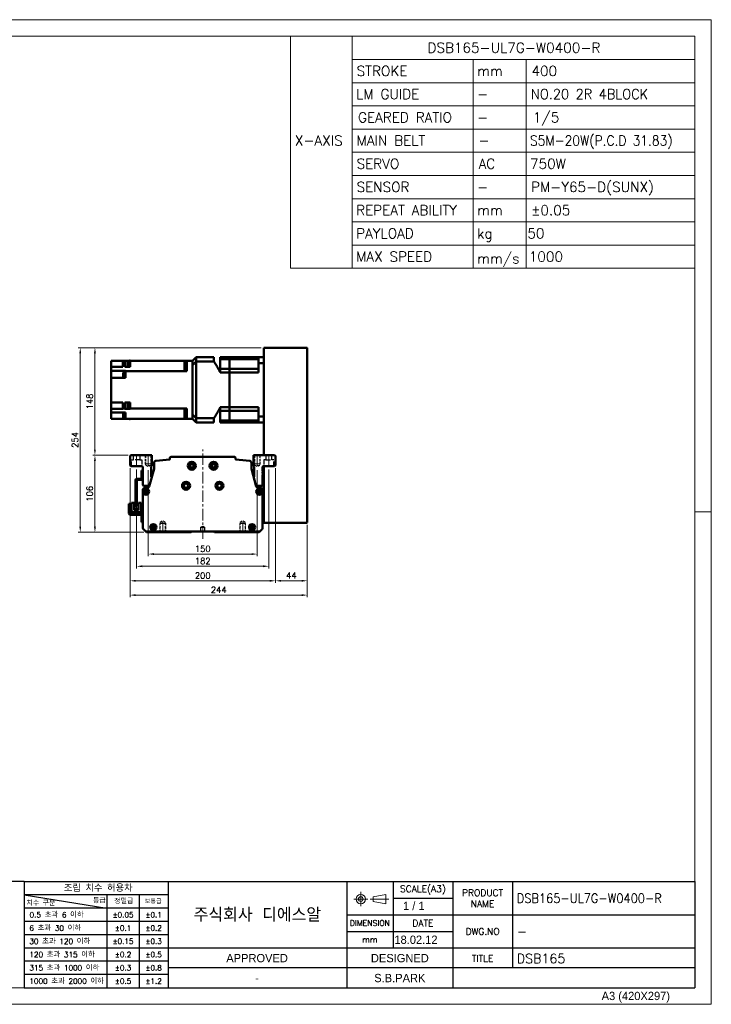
# Model space of a CAD drawing. Header units: millimetres. Extents: x 46891 to 50463, y 6223 to 9884.
# Tile 5 of 5: x 49511 to 50463, y 8529 to 9884. Entities that reach past the tile are written whole.
import ezdxf
from ezdxf.enums import TextEntityAlignment as Align

# ---------------------------------------------------------------- set-up
doc = ezdxf.new("R2010")
doc.units = ezdxf.units.MM
doc.header["$LTSCALE"] = 0.5
for name, pattern in [('CENTER', [50.8, 31.75, -6.35, 6.35, -6.35]), ('HIDDEN', [9.525, 6.35, -3.175]), ('HIDDENX2', [19.05, 12.7, -6.35])]:
    doc.linetypes.add(name, pattern=pattern)
doc.layers.get('0').update_dxf_attribs({"lineweight": 20})
for name, color, linetype, lineweight in [('1', 1, 'CENTER', 13), ('4', 4, 'Continuous', 13), ('외형선(ISO)', 7, 'Continuous', 50)]:
    doc.layers.add(name, color=color, linetype=linetype, lineweight=lineweight)
doc.layers.add('2', color=2, linetype='HIDDENX2')
doc.layers.add('3', color=3, linetype='Continuous')
doc.styles.add('ACISOGDT', font='amgdt.shx')
doc.styles.add('DSR TEXT', font='romans.shx', dxfattribs={"bigfont": 'whgtxt.shx'})
doc.styles.get("Standard").update_dxf_attribs({"font": 'romans.shx', "bigfont": 'whgtxt.shx'})
doc.dimstyles.new('DSR', dxfattribs={"dimscale": 2, "dimtxt": 3, "dimasz": 3, "dimexe": 0.5, "dimexo": 0.5, "dimgap": 0.5, "dimtad": 1, "dimdsep": 46, "dimtxsty": 'Standard', "dimcen": 2.5, "dimclrd": 4, "dimclre": 4, "dimclrt": 2, "dimadec": 0, "dimazin": 2, "dimtfac": 1, "dimtmove": 0, "dimatfit": 3, "dimfxl": 0, "dimlwd": -1, "dimlwe": -1, "dimarcsym": 0})

# ---------------------------------------------------------------- blocks, each defined once
blk = doc.blocks.new('A$C13F00394')
for p, q in [((109.11, 28.14), (105.34, 27.43)), ((105.34, 27.43), (105.34, 26.01)), ((109.11, 25.3), (109.11, 28.14)), ((-202.34, 25.67), (-191.42, 25.67)), ((-202.34, 25.3), (-191.42, 25.3)), ((105.34, 26.01), (109.11, 25.3))]:
    blk.add_line(p, q)
for radius in [1.42, 0.71]:
    blk.add_circle((101.56, 26.76), radius)
at = {"layer": '1'}
for p, q in [((103.69, 26.76), (99.44, 26.76)), ((101.56, 28.89), (101.56, 24.63)), ((104.41, 26.76), (110.04, 26.76))]:
    blk.add_line(p, q, dxfattribs=at)
at = {"layer": '3'}
for p, q in [((0, 32), (-207.68, 32)), ((0, 32), (202.32, 32)), ((0, 32), (0, 0)), ((43.43, 32), (43.43, 0)), ((97.32, 32), (97.32, 12)), ((111.32, 32), (111.32, 12)), ((129.32, 32), (129.32, 0)), ((147.32, 32), (147.32, 6)), ((202.32, 32), (202.32, 0)), ((0, 28), (25, 24)), ((43.43, 28), (0, 28)), ((25, 28), (25, 0)), ((34.7, 28), (34.7, 0)), ((111.32, 27), (129.32, 27)), ((43.43, 24), (0, 24)), ((97.32, 22), (202.32, 22)), ((43.43, 20), (0, 20)), ((43.43, 16), (0, 16)), ((97.32, 17), (129.32, 17)), ((0, 12), (129.32, 12)), ((97.32, 12), (97.32, 0)), ((129.32, 12), (202.32, 12)), ((43.43, 8), (0, 8)), ((97.32, 6), (43.43, 6)), ((129.32, 6), (97.32, 6)), ((202.32, 6), (129.32, 6)), ((43.43, 4), (0, 4)), ((0, 0), (202.32, 0))]:
    blk.add_line(p, q, dxfattribs=at)
at = {"color": 0, "style": 'DSR TEXT'}
for s, height, p in [('조립 치수 허용차', 2, (11.97, 29.02)), ('등급', 1.5, (20.77, 25.52)), ('정밀급', 1.5, (27.18, 25.37)), ('보통급', 1.3, (36.41, 25.38)), ('치수 구분', 1.5, (0.69, 24.78)), (' 0.5 초과 6 이하', 1.6, (0.56, 21.19)), (' 6 초과 30 이하', 1.6, (0.49, 17.19)), (' 30 초과 120 이하', 1.6, (0.49, 13.19)), (' 120 초과 315 이하', 1.6, (0.49, 9.19)), (' 315 초과 1000 이하', 1.6, (0.49, 5.19)), (' 1000 초과 2000 이하', 1.6, (0.49, 1.19))]:
    blk.add_text(s, height=height, dxfattribs=at).set_placement(p)
at = {"color": 7, "style": 'ACISOGDT'}
for s, p in [('APPROVED', (70.28, 8.93)), ('DESIGNED', (113.35, 8.93))]:
    blk.add_text(s, height=2.5, dxfattribs=at).set_placement(p, align=Align.MIDDLE_CENTER)
at = {"color": 7, "attachment_point": 5, "style": 'DSR TEXT'}
for s, insert, char_height in [('SCALE(A3)', (120.32, 29.5), 2), ('PRODUCT\\PNAME', (138.32, 27), 2), ('주식회사 디에스알', (70.37, 22), 4.2), ('DIMENSION', (104.32, 19.5), 1.7), ('DATE', (120.32, 19.5), 2), ('DWG.NO', (138.32, 17), 2), ('mm', (104.32, 14.5), 1.8), ('TITLE', (138.32, 8.83), 2)]:
    blk.add_mtext(s, dxfattribs=dict(at, insert=insert, char_height=char_height))
at = {"color": 0, "char_height": 1.6, "attachment_point": 5, "style": 'DSR TEXT'}
for s, insert in [('%%P0.05', (29.85, 22)), ('%%P0.1', (39.07, 22)), ('%%P0.1', (29.85, 18)), ('%%P0.2', (39.07, 18)), ('%%P0.15', (29.85, 14)), ('%%P0.3', (39.07, 14)), ('%%P0.2', (29.85, 10)), ('%%P0.5', (39.07, 10)), ('%%P0.3', (29.85, 6)), ('%%P0.8', (39.07, 6)), ('%%P0.5', (29.85, 2)), ('%%P1.2', (39.07, 2))]:
    blk.add_mtext(s, dxfattribs=dict(at, insert=insert))
at = {"layer": '4', "color": 0, "style": 'DSR TEXT'}
blk.add_text('NOTE', height=3, dxfattribs=at).set_placement((-202.39, 26.38))
blk = doc.blocks.new('A$C1C1952E1')
for p, q in [((293, 292), (293, 222)), ((311.67, 292), (311.67, 222)), ((311.67, 285), (415, 285)), ((348.18, 285), (348.18, 222)), ((364.13, 285), (364.13, 222)), ((311.67, 278), (415, 278)), ((311.67, 271), (415, 271)), ((311.67, 264), (415, 264)), ((311.67, 257), (415, 257)), ((311.67, 250), (415, 250)), ((311.67, 243), (415, 243)), ((311.67, 236), (415, 236)), ((311.67, 229), (415, 229)), ((293, 222), (415, 222))]:
    blk.add_line(p, q)
at = {"color": 1}
blk.add_lwpolyline([(0, 0), (420, 0), (420, 297), (0, 297)], close=True, dxfattribs=at)
at = {"color": 3}
blk.add_lwpolyline([(5, 5), (415, 5), (415, 292), (5, 292)], close=True, dxfattribs=at)
at = {"color": 7, "style": 'ACISOGDT'}
blk.add_text('A3 (420X297)', height=2.5, dxfattribs=at).set_placement((386.91, 1.28))
blk = doc.blocks.new('*D117')
at = {"color": 1, "linetype": 'ByBlock'}
for p, q in [((49688, 9264), (49688, 9145.7)), ((49838, 9264), (49838, 9145.7)), ((49695.8, 9148.7), (49830.2, 9148.7))]:
    blk.add_line(p, q, dxfattribs=at)
at = {"color": 1}
for points in [[(49695.8, 9150), (49695.8, 9147.4), (49688, 9148.7)], [(49830.2, 9150), (49830.2, 9147.4), (49838, 9148.7)]]:
    blk.add_solid(points, dxfattribs=at)
at = {"layer": 'Defpoints', "color": 0}
for p in [(49688, 9267.6), (49838, 9267.6), (49838, 9148.7)]:
    blk.add_point(p, dxfattribs=at)
at = {"color": 3, "insert": (49763, 9155.9), "char_height": 8.4, "attachment_point": 5, "style": 'DSR TEXT'}
blk.add_mtext('150', dxfattribs=at)
blk = doc.blocks.new('*D118')
at = {"color": 1, "linetype": 'ByBlock'}
for p, q in [((49672, 9265.1), (49672, 9128.9)), ((49854, 9265.1), (49854, 9128.9)), ((49679.8, 9131.9), (49846.2, 9131.9))]:
    blk.add_line(p, q, dxfattribs=at)
at = {"color": 1}
for points in [[(49679.8, 9133.2), (49679.8, 9130.6), (49672, 9131.9)], [(49846.2, 9133.2), (49846.2, 9130.6), (49854, 9131.9)]]:
    blk.add_solid(points, dxfattribs=at)
at = {"layer": 'Defpoints', "color": 0}
for p in [(49672, 9268.7), (49854, 9268.7), (49854, 9131.9)]:
    blk.add_point(p, dxfattribs=at)
at = {"color": 3, "insert": (49763, 9139.1), "char_height": 8.4, "attachment_point": 5, "style": 'DSR TEXT'}
blk.add_mtext('182', dxfattribs=at)
blk = doc.blocks.new('*D119')
at = {"color": 1, "linetype": 'ByBlock'}
for p, q in [((49663, 9267.1), (49663, 9108.9)), ((49863, 9267.1), (49863, 9108.9)), ((49670.8, 9111.9), (49855.2, 9111.9))]:
    blk.add_line(p, q, dxfattribs=at)
at = {"color": 1}
for points in [[(49670.8, 9113.2), (49670.8, 9110.6), (49663, 9111.9)], [(49855.2, 9113.2), (49855.2, 9110.6), (49863, 9111.9)]]:
    blk.add_solid(points, dxfattribs=at)
at = {"layer": 'Defpoints', "color": 0}
for p in [(49663, 9270.7), (49863, 9270.7), (49863, 9111.9)]:
    blk.add_point(p, dxfattribs=at)
at = {"color": 3, "insert": (49763, 9119.1), "char_height": 8.4, "attachment_point": 5, "style": 'DSR TEXT'}
blk.add_mtext('200', dxfattribs=at)
blk = doc.blocks.new('*D120')
at = {"color": 1, "linetype": 'ByBlock'}
for p, q in [((49863, 9267.1), (49863, 9108.9)), ((49907, 9189.1), (49907, 9108.9)), ((49870.8, 9111.9), (49899.2, 9111.9))]:
    blk.add_line(p, q, dxfattribs=at)
at = {"color": 1}
for points in [[(49870.8, 9113.2), (49870.8, 9110.6), (49863, 9111.9)], [(49899.2, 9113.2), (49899.2, 9110.6), (49907, 9111.9)]]:
    blk.add_solid(points, dxfattribs=at)
at = {"layer": 'Defpoints', "color": 0}
for p in [(49863, 9270.7), (49907, 9192.7), (49907, 9111.9)]:
    blk.add_point(p, dxfattribs=at)
at = {"color": 3, "insert": (49885, 9119.1), "char_height": 8.4, "attachment_point": 5, "style": 'DSR TEXT'}
blk.add_mtext('44', dxfattribs=at)
blk = doc.blocks.new('*D121')
at = {"color": 1, "linetype": 'ByBlock'}
for p, q in [((49663, 9267.1), (49663, 9089.2)), ((49907, 9189.1), (49907, 9089.2)), ((49670.8, 9092.2), (49899.2, 9092.2))]:
    blk.add_line(p, q, dxfattribs=at)
at = {"color": 1}
for points in [[(49670.8, 9093.5), (49670.8, 9090.9), (49663, 9092.2)], [(49899.2, 9093.5), (49899.2, 9090.9), (49907, 9092.2)]]:
    blk.add_solid(points, dxfattribs=at)
at = {"layer": 'Defpoints', "color": 0}
for p in [(49663, 9270.7), (49907, 9192.7), (49907, 9092.2)]:
    blk.add_point(p, dxfattribs=at)
at = {"color": 3, "insert": (49785, 9099.4), "char_height": 8.4, "attachment_point": 5, "style": 'DSR TEXT'}
blk.add_mtext('244', dxfattribs=at)
blk = doc.blocks.new('*D122')
at = {"color": 1, "linetype": 'ByBlock'}
for p, q in [((49660.4, 9284.7), (49611.6, 9284.7)), ((49614.6, 9276.9), (49614.6, 9186.5)), ((49681.9, 9178.7), (49611.6, 9178.7))]:
    blk.add_line(p, q, dxfattribs=at)
at = {"color": 1}
for points in [[(49613.3, 9276.9), (49615.9, 9276.9), (49614.6, 9284.7)], [(49613.3, 9186.5), (49615.9, 9186.5), (49614.6, 9178.7)]]:
    blk.add_solid(points, dxfattribs=at)
at = {"layer": 'Defpoints', "color": 0}
for p in [(49664, 9284.7), (49614.6, 9178.7), (49685.5, 9178.7)]:
    blk.add_point(p, dxfattribs=at)
at = {"color": 3, "insert": (49607.4, 9231.7), "char_height": 8.4, "attachment_point": 5, "rotation": 90, "style": 'DSR TEXT'}
blk.add_mtext('106', dxfattribs=at)
blk = doc.blocks.new('*D123')
at = {"color": 1, "linetype": 'ByBlock'}
for p, q in [((49843.4, 9432.7), (49611.6, 9432.7)), ((49614.6, 9292.5), (49614.6, 9424.9)), ((49660.4, 9284.7), (49611.6, 9284.7))]:
    blk.add_line(p, q, dxfattribs=at)
at = {"color": 1}
for points in [[(49613.3, 9424.9), (49615.9, 9424.9), (49614.6, 9432.7)], [(49613.3, 9292.5), (49615.9, 9292.5), (49614.6, 9284.7)]]:
    blk.add_solid(points, dxfattribs=at)
at = {"layer": 'Defpoints', "color": 0}
for p in [(49614.6, 9432.7), (49847, 9432.7), (49664, 9284.7)]:
    blk.add_point(p, dxfattribs=at)
at = {"color": 3, "insert": (49607.4, 9358.7), "char_height": 8.4, "attachment_point": 5, "rotation": 90, "style": 'DSR TEXT'}
blk.add_mtext('148', dxfattribs=at)
blk = doc.blocks.new('*D124')
at = {"color": 1, "linetype": 'ByBlock'}
for p, q in [((49843.4, 9432.7), (49591.4, 9432.7)), ((49594.4, 9424.9), (49594.4, 9186.5)), ((49681.9, 9178.7), (49591.4, 9178.7))]:
    blk.add_line(p, q, dxfattribs=at)
at = {"color": 1}
for points in [[(49593.1, 9424.9), (49595.7, 9424.9), (49594.4, 9432.7)], [(49593.1, 9186.5), (49595.7, 9186.5), (49594.4, 9178.7)]]:
    blk.add_solid(points, dxfattribs=at)
at = {"layer": 'Defpoints', "color": 0}
for p in [(49847, 9432.7), (49594.4, 9178.7), (49685.5, 9178.7)]:
    blk.add_point(p, dxfattribs=at)
at = {"color": 3, "insert": (49587.2, 9305.7), "char_height": 8.4, "attachment_point": 5, "rotation": 90, "style": 'DSR TEXT'}
blk.add_mtext('254', dxfattribs=at)

msp = doc.modelspace()

# ---------------------------------------------------------------- linework, layer by layer
at = {"color": 2, "linetype": 'HIDDEN'}
for p, q in [((49683.98615, 9284.70802), (49683.98615, 9272.70802)), ((49684.58615, 9284.10802), (49683.98615, 9284.70802)), ((49691.38615, 9284.10802), (49684.58615, 9284.10802)), ((49684.58615, 9284.10802), (49684.58615, 9270.70802)), ((49691.38615, 9284.10802), (49691.98615, 9284.70802)), ((49691.38615, 9284.10802), (49691.38615, 9270.70802)), ((49691.98615, 9284.70802), (49691.98615, 9272.70802)), ((49833.98615, 9284.70802), (49833.98615, 9272.70802)), ((49834.58615, 9284.10802), (49833.98615, 9284.70802)), ((49841.38615, 9284.10802), (49834.58615, 9284.10802)), ((49834.58615, 9284.10802), (49834.58615, 9270.70802)), ((49841.38615, 9284.10802), (49841.98615, 9284.70802)), ((49841.38615, 9284.10802), (49841.38615, 9270.70802)), ((49841.98615, 9284.70802), (49841.98615, 9272.70802)), ((49691.98615, 9272.70802), (49683.98615, 9272.70802)), ((49683.98615, 9272.70802), (49684.58615, 9271.66879)), ((49691.38615, 9270.70802), (49684.58615, 9270.70802)), ((49684.58615, 9270.70802), (49687.98615, 9268.74503)), ((49691.38615, 9270.70802), (49687.98615, 9268.74503)), ((49691.98615, 9272.70802), (49691.38615, 9271.66879)), ((49841.98615, 9272.70802), (49833.98615, 9272.70802)), ((49833.98615, 9272.70802), (49834.58615, 9271.66879)), ((49841.38615, 9270.70802), (49834.58615, 9270.70802)), ((49834.58615, 9270.70802), (49837.98615, 9268.74503)), ((49841.38615, 9270.70802), (49837.98615, 9268.74503)), ((49841.98615, 9272.70802), (49841.38615, 9271.66879)), ((49703.98615, 9190.70802), (49704.58615, 9191.74725)), ((49703.98615, 9190.70802), (49711.98615, 9190.70802)), ((49703.98615, 9178.70802), (49703.98615, 9190.70802)), ((49704.58615, 9192.70802), (49707.98615, 9194.67101)), ((49704.58615, 9192.70802), (49711.38615, 9192.70802)), ((49704.58615, 9179.30802), (49704.58615, 9192.70802)), ((49711.38615, 9192.70802), (49707.98615, 9194.67101)), ((49711.38615, 9179.30802), (49711.38615, 9192.70802)), ((49711.98615, 9190.70802), (49711.38615, 9191.74725)), ((49711.98615, 9178.70802), (49711.98615, 9190.70802)), ((49813.98615, 9190.70802), (49814.58615, 9191.74725)), ((49821.98615, 9190.70802), (49813.98615, 9190.70802)), ((49813.98615, 9178.70802), (49813.98615, 9190.70802)), ((49814.58615, 9192.70802), (49817.98615, 9194.67101)), ((49821.38615, 9192.70802), (49814.58615, 9192.70802)), ((49814.58615, 9179.30802), (49814.58615, 9192.70802)), ((49821.38615, 9192.70802), (49817.98615, 9194.67101)), ((49821.38615, 9179.30802), (49821.38615, 9192.70802)), ((49821.98615, 9190.70802), (49821.38615, 9191.74725)), ((49821.98615, 9178.70802), (49821.98615, 9190.70802)), ((49704.58615, 9179.30802), (49703.98615, 9178.70802)), ((49704.58615, 9179.30802), (49711.38615, 9179.30802)), ((49711.38615, 9179.30802), (49711.98615, 9178.70802)), ((49814.58615, 9179.30802), (49813.98615, 9178.70802)), ((49821.38615, 9179.30802), (49814.58615, 9179.30802)), ((49821.38615, 9179.30802), (49821.98615, 9178.70802))]:
    msp.add_line(p, q, dxfattribs=at)
at = {"color": 1, "linetype": 'CENTER'}
for p, q in [((49687.98615, 9286.14356), (49687.98615, 9267.57886)), ((49837.98615, 9286.14356), (49837.98615, 9267.57886)), ((49707.98615, 9177.27248), (49707.98615, 9195.83718)), ((49817.98615, 9177.27248), (49817.98615, 9195.83718))]:
    msp.add_line(p, q, dxfattribs=at)
at = {"color": 1}
msp.add_line((50463.13132, 9206.60102), (50440.31632, 9206.60102), dxfattribs=at)
at = {"layer": '1'}
for p, q in [((49671.98615, 9268.70802), (49671.98615, 9285.70802)), ((49762.98615, 9169.70802), (49762.98615, 9292.70802)), ((49853.98615, 9268.70802), (49853.98615, 9285.70802))]:
    msp.add_line(p, q, dxfattribs=at)
at = {"layer": '2'}
for p, q in [((49667.73615, 9278.20802), (49667.73615, 9284.70802)), ((49676.23615, 9284.70802), (49676.23615, 9278.20802)), ((49849.73615, 9284.70802), (49849.73615, 9278.20802)), ((49858.23615, 9278.20802), (49858.23615, 9284.70802)), ((49664.98615, 9278.20802), (49667.73615, 9278.20802)), ((49664.98615, 9269.70802), (49664.98615, 9278.20802)), ((49676.23615, 9278.20802), (49667.73615, 9278.20802)), ((49676.23615, 9278.20802), (49678.98615, 9278.20802)), ((49678.98615, 9278.20802), (49678.98615, 9269.70802)), ((49849.73615, 9278.20802), (49846.98615, 9278.20802)), ((49846.98615, 9278.20802), (49846.98615, 9269.70802)), ((49849.73615, 9278.20802), (49858.23615, 9278.20802)), ((49860.98615, 9278.20802), (49858.23615, 9278.20802)), ((49860.98615, 9269.70802), (49860.98615, 9278.20802)), ((49760.48615, 9185.70802), (49762.98615, 9187.21017)), ((49760.48615, 9179.70802), (49760.48615, 9185.70802)), ((49760.48615, 9185.70802), (49765.48615, 9185.70802)), ((49762.98615, 9187.21017), (49765.48615, 9185.70802)), ((49765.48615, 9185.70802), (49765.48615, 9179.70802))]:
    msp.add_line(p, q, dxfattribs=at)
at = {"layer": '3'}
for p in [(50440.31632, 8697.82652), (49517.14175, 8551.81052)]:
    msp.add_line(p, (50440.31632, 8551.81052), dxfattribs=at)
at = {"layer": '외형선(ISO)'}
for p, q in [((49905.98615, 9432.70802), (49846.98615, 9432.70802)), ((49846.98615, 9431.70802), (49846.98615, 9432.70802)), ((49748.98615, 9414.70802), (49753.98615, 9419.70802)), ((49753.98615, 9413.71062), (49753.98615, 9419.70802)), ((49778.43615, 9419.70802), (49753.98615, 9419.70802)), ((49778.43615, 9419.70802), (49778.43615, 9413.71062)), ((49786.98615, 9419.70802), (49786.98615, 9416.76024)), ((49799.98615, 9419.70802), (49786.98615, 9419.70802)), ((49799.98615, 9419.70802), (49839.98615, 9419.70802)), ((49799.98615, 9416.76024), (49799.98615, 9419.70802)), ((49799.98615, 9419.70802), (49799.98615, 9416.76024)), ((49839.98615, 9419.70802), (49839.98615, 9411.30037)), ((49846.98615, 9419.70802), (49839.98615, 9419.70802)), ((49846.98615, 9284.70802), (49846.98615, 9431.70802)), ((49906.98615, 9192.70802), (49906.98615, 9431.70802)), ((49636.98615, 9414.70802), (49652.98615, 9414.70802)), ((49636.98615, 9410.30802), (49636.98615, 9414.70802)), ((49636.98615, 9410.30802), (49636.98615, 9406.30802)), ((49652.98615, 9406.30802), (49636.98615, 9406.30802)), ((49636.98615, 9406.15187), (49636.98615, 9406.30802)), ((49636.98615, 9406.15187), (49636.98615, 9401.07513)), ((49655.98615, 9414.70802), (49652.98615, 9414.70802)), ((49652.98615, 9406.30802), (49652.98615, 9414.70802)), ((49660.98615, 9414.70802), (49655.98615, 9414.70802)), ((49655.98615, 9414.70802), (49655.98615, 9406.30802)), ((49660.98615, 9406.30802), (49655.98615, 9406.30802)), ((49659.38615, 9407.62792), (49659.38615, 9414.62792)), ((49661.98615, 9414.62792), (49659.38615, 9414.62792)), ((49661.98615, 9407.62792), (49659.38615, 9407.62792)), ((49660.98615, 9414.70802), (49661.98615, 9414.70802)), ((49660.98615, 9414.70802), (49660.98615, 9414.62792)), ((49660.98615, 9406.30802), (49660.98615, 9407.62792)), ((49660.98615, 9406.30802), (49660.98615, 9406.26896)), ((49660.98615, 9406.26896), (49662.98615, 9406.26896)), ((49661.98615, 9407.32792), (49661.98615, 9414.92792)), ((49662.98615, 9414.92792), (49661.98615, 9414.92792)), ((49662.98615, 9407.32792), (49661.98615, 9407.32792)), ((49662.98615, 9414.92792), (49662.98615, 9414.70802)), ((49662.98615, 9414.70802), (49737.98615, 9414.70802)), ((49662.98615, 9406.26896), (49662.98615, 9414.70802)), ((49737.98615, 9414.70802), (49737.98615, 9406.15187)), ((49740.98615, 9414.70802), (49737.98615, 9414.70802)), ((49740.98615, 9409.5723), (49737.98615, 9409.5723)), ((49737.98615, 9401.04069), (49737.98615, 9406.15187)), ((49740.98615, 9414.70802), (49748.98615, 9414.70802)), ((49740.98615, 9407.70802), (49740.98615, 9414.70802)), ((49740.98615, 9400.36559), (49740.98615, 9407.70802)), ((49748.98615, 9414.70802), (49748.98615, 9414.61993)), ((49748.98615, 9414.61993), (49748.98615, 9408.81505)), ((49748.98615, 9408.81505), (49748.98615, 9408.7117)), ((49748.98615, 9408.7117), (49748.98615, 9340.70434)), ((49748.98615, 9407.70802), (49748.98615, 9341.70802)), ((49778.43615, 9413.71062), (49753.98615, 9413.71062)), ((49753.98615, 9335.70542), (49753.98615, 9413.71062)), ((49786.98615, 9403.56302), (49786.98615, 9416.76024)), ((49799.98615, 9416.76024), (49786.98615, 9416.76024)), ((49839.98615, 9416.76024), (49799.98615, 9416.76024)), ((49799.98615, 9410.06302), (49799.98615, 9416.76024)), ((49799.98615, 9410.06302), (49799.98615, 9416.76024)), ((49799.98615, 9403.56302), (49799.98615, 9410.06302)), ((49799.98615, 9403.56302), (49799.98615, 9410.06302)), ((49839.98615, 9398.70802), (49839.98615, 9411.30037)), ((49846.98615, 9411.30037), (49839.98615, 9411.30037)), ((49656.48615, 9401.07513), (49636.98615, 9401.07513)), ((49636.98615, 9395.90802), (49636.98615, 9401.07513)), ((49636.98615, 9395.90802), (49636.98615, 9391.40802)), ((49653.28615, 9393.15659), (49653.28615, 9398.65659)), ((49653.28615, 9398.65659), (49655.28615, 9398.65659)), ((49653.28615, 9393.15659), (49655.28615, 9393.15659)), ((49655.28615, 9392.95659), (49655.28615, 9398.85659)), ((49655.28615, 9398.85659), (49655.98615, 9398.85659)), ((49655.28615, 9392.95659), (49655.98615, 9392.95659)), ((49655.98615, 9392.90659), (49655.98615, 9398.90659)), ((49655.98615, 9398.90659), (49656.48615, 9398.90659)), ((49655.98615, 9392.90659), (49656.48615, 9392.90659)), ((49656.48615, 9401.07513), (49656.48615, 9401.04069)), ((49656.48615, 9400.37421), (49656.48615, 9401.04069)), ((49737.98615, 9400.37421), (49656.48615, 9400.37421)), ((49656.48615, 9400.37421), (49656.48615, 9391.40802)), ((49737.98615, 9401.04069), (49737.98615, 9400.37421)), ((49740.98615, 9400.7849), (49737.98615, 9400.7849)), ((49737.98615, 9400.37421), (49737.98615, 9400.36559)), ((49740.98615, 9400.36559), (49737.98615, 9400.36559)), ((49786.98615, 9403.56302), (49786.98615, 9398.70802)), ((49799.98615, 9403.56302), (49786.98615, 9403.56302)), ((49799.98615, 9398.70802), (49786.98615, 9398.70802)), ((49799.98615, 9398.70802), (49799.98615, 9403.56302)), ((49839.98615, 9403.56302), (49799.98615, 9403.56302)), ((49799.98615, 9403.56302), (49799.98615, 9398.70802)), ((49799.98615, 9350.70802), (49799.98615, 9398.70802)), ((49799.98615, 9398.70802), (49839.98615, 9398.70802)), ((49799.98615, 9350.70802), (49799.98615, 9398.70802)), ((49656.48615, 9391.40802), (49636.98615, 9391.40802)), ((49636.98615, 9357.50802), (49636.98615, 9391.40802)), ((49636.98615, 9357.50802), (49652.98615, 9357.50802)), ((49636.98615, 9357.50802), (49636.98615, 9353.50802)), ((49636.98615, 9348.38608), (49636.98615, 9353.50802)), ((49652.98615, 9357.50802), (49652.98615, 9349.04183)), ((49655.98615, 9357.50802), (49655.98615, 9349.04183)), ((49660.98615, 9357.50802), (49655.98615, 9357.50802)), ((49659.38615, 9349.4974), (49659.38615, 9356.4974)), ((49661.98615, 9356.4974), (49659.38615, 9356.4974)), ((49660.98615, 9357.50945), (49660.98615, 9357.50802)), ((49660.98615, 9357.50945), (49662.98615, 9357.50945)), ((49660.98615, 9356.4974), (49660.98615, 9357.50802)), ((49661.98615, 9349.1974), (49661.98615, 9356.7974)), ((49662.98615, 9356.7974), (49661.98615, 9356.7974)), ((49662.98615, 9354.27133), (49662.98615, 9357.50945)), ((49662.98615, 9354.27133), (49662.98615, 9351.72348)), ((49662.98615, 9349.04183), (49662.98615, 9351.72348)), ((49652.98615, 9348.38608), (49636.98615, 9348.38608)), ((49636.98615, 9348.37535), (49636.98615, 9348.38608)), ((49636.98615, 9348.37535), (49636.98615, 9343.60802)), ((49656.48615, 9343.60802), (49636.98615, 9343.60802)), ((49636.98615, 9343.60802), (49636.98615, 9339.10802)), ((49636.98615, 9334.70802), (49636.98615, 9339.10802)), ((49655.98615, 9349.04183), (49652.98615, 9349.04183)), ((49652.98615, 9348.38608), (49652.98615, 9349.04183)), ((49653.28615, 9336.39708), (49653.28615, 9341.89708)), ((49653.28615, 9341.89708), (49655.28615, 9341.89708)), ((49655.28615, 9336.19708), (49655.28615, 9342.09708)), ((49655.28615, 9342.09708), (49655.98615, 9342.09708)), ((49655.98615, 9349.04183), (49655.98615, 9348.38608)), ((49660.98615, 9348.38608), (49655.98615, 9348.38608)), ((49655.98615, 9336.14708), (49655.98615, 9342.14708)), ((49655.98615, 9342.14708), (49656.48615, 9342.14708)), ((49656.48615, 9343.60802), (49656.48615, 9343.26417)), ((49656.48615, 9334.70802), (49656.48615, 9343.26417)), ((49661.98615, 9349.4974), (49659.38615, 9349.4974)), ((49660.98615, 9349.4974), (49660.98615, 9348.38608)), ((49660.98615, 9348.38608), (49660.98615, 9348.38339)), ((49662.98615, 9348.38339), (49660.98615, 9348.38339)), ((49662.98615, 9349.1974), (49661.98615, 9349.1974)), ((49737.98615, 9349.04183), (49662.98615, 9349.04183)), ((49662.98615, 9348.38339), (49662.98615, 9349.04183)), ((49737.98615, 9349.05045), (49737.98615, 9349.04183)), ((49737.98615, 9349.05045), (49740.98615, 9349.05045)), ((49737.98615, 9349.04183), (49737.98615, 9348.37535)), ((49737.98615, 9348.63114), (49740.98615, 9348.63114)), ((49737.98615, 9343.26417), (49737.98615, 9348.37535)), ((49737.98615, 9343.26417), (49737.98615, 9334.70802)), ((49737.98615, 9339.84374), (49740.98615, 9339.84374)), ((49740.98615, 9341.70802), (49740.98615, 9349.05045)), ((49740.98615, 9334.70802), (49740.98615, 9341.70802)), ((49748.98615, 9340.60099), (49748.98615, 9340.70434)), ((49748.98615, 9340.60099), (49748.98615, 9334.79611)), ((49786.98615, 9350.70802), (49786.98615, 9345.85302)), ((49799.98615, 9350.70802), (49786.98615, 9350.70802)), ((49786.98615, 9345.85302), (49786.98615, 9332.6558)), ((49799.98615, 9345.85302), (49786.98615, 9345.85302)), ((49799.98615, 9345.85302), (49799.98615, 9350.70802)), ((49799.98615, 9350.70802), (49839.98615, 9350.70802)), ((49799.98615, 9350.70802), (49799.98615, 9345.85302)), ((49799.98615, 9339.35302), (49799.98615, 9345.85302)), ((49839.98615, 9345.85302), (49799.98615, 9345.85302)), ((49799.98615, 9339.35302), (49799.98615, 9345.85302)), ((49799.98615, 9332.6558), (49799.98615, 9339.35302)), ((49799.98615, 9332.6558), (49799.98615, 9339.35302)), ((49839.98615, 9338.11567), (49839.98615, 9350.70802)), ((49839.98615, 9338.11567), (49839.98615, 9329.70802)), ((49846.98615, 9338.11567), (49839.98615, 9338.11567)), ((49656.48615, 9334.70802), (49636.98615, 9334.70802)), ((49653.28615, 9336.39708), (49655.28615, 9336.39708)), ((49655.28615, 9336.19708), (49655.98615, 9336.19708)), ((49655.98615, 9336.14708), (49656.48615, 9336.14708)), ((49737.98615, 9334.70802), (49656.48615, 9334.70802)), ((49661.98615, 9334.48812), (49661.98615, 9334.70802)), ((49662.98615, 9334.48812), (49661.98615, 9334.48812)), ((49662.98615, 9334.70802), (49662.98615, 9334.48812)), ((49737.98615, 9334.70802), (49740.98615, 9334.70802)), ((49740.98615, 9334.70802), (49748.98615, 9334.70802)), ((49748.98615, 9334.70802), (49748.98615, 9334.79611)), ((49753.98615, 9329.70802), (49748.98615, 9334.70802)), ((49753.98615, 9329.70802), (49753.98615, 9335.70542)), ((49778.43615, 9335.70542), (49753.98615, 9335.70542)), ((49778.43615, 9329.70802), (49753.98615, 9329.70802)), ((49778.43615, 9335.70542), (49778.43615, 9329.70802)), ((49786.98615, 9332.6558), (49786.98615, 9329.70802)), ((49799.98615, 9332.6558), (49786.98615, 9332.6558)), ((49799.98615, 9329.70802), (49786.98615, 9329.70802)), ((49799.98615, 9329.70802), (49799.98615, 9332.6558)), ((49839.98615, 9332.6558), (49799.98615, 9332.6558)), ((49799.98615, 9332.6558), (49799.98615, 9329.70802)), ((49799.98615, 9329.70802), (49839.98615, 9329.70802)), ((49846.98615, 9329.70802), (49839.98615, 9329.70802)), ((49663.98615, 9284.70802), (49662.98615, 9283.70802)), ((49662.98615, 9283.70802), (49662.98615, 9270.70802)), ((49692.98615, 9284.70802), (49663.98615, 9284.70802)), ((49692.98615, 9270.03256), (49692.98615, 9284.70802)), ((49832.98615, 9284.70802), (49832.98615, 9270.03256)), ((49861.98615, 9284.70802), (49832.98615, 9284.70802)), ((49862.98615, 9283.70802), (49861.98615, 9284.70802)), ((49862.98615, 9270.70802), (49862.98615, 9283.70802)), ((49662.98615, 9270.70802), (49663.98615, 9269.70802)), ((49663.98615, 9269.70802), (49679.48615, 9269.70802)), ((49695.98615, 9274.17114), (49695.98615, 9266.3937)), ((49717.75874, 9280.70802), (49717.75874, 9279.1953)), ((49806.21356, 9282.70802), (49719.75874, 9282.70802)), ((49808.21356, 9279.1953), (49808.21356, 9280.70802)), ((49829.98615, 9266.3937), (49829.98615, 9274.17114)), ((49846.48615, 9269.70802), (49861.98615, 9269.70802)), ((49846.98615, 9192.70802), (49846.98615, 9269.70802)), ((49861.98615, 9269.70802), (49862.98615, 9270.70802)), ((49678.88615, 9263.70802), (49678.88615, 9252.30802)), ((49680.48615, 9263.70802), (49678.88615, 9263.70802)), ((49680.48615, 9268.70802), (49680.48615, 9262.20802)), ((49680.48615, 9262.20802), (49680.98615, 9261.70802)), ((49680.48615, 9261.20802), (49680.48615, 9262.20802)), ((49680.98615, 9261.70802), (49680.48615, 9261.20802)), ((49680.48615, 9261.20802), (49680.48615, 9260.20802)), ((49680.48615, 9260.20802), (49680.98615, 9259.70802)), ((49680.48615, 9259.20802), (49680.48615, 9260.20802)), ((49680.98615, 9259.70802), (49680.48615, 9259.20802)), ((49680.48615, 9259.20802), (49680.48615, 9258.20802)), ((49680.48615, 9258.20802), (49680.98615, 9257.70802)), ((49680.48615, 9257.20802), (49680.48615, 9258.20802)), ((49680.98615, 9257.70802), (49680.48615, 9257.20802)), ((49680.48615, 9257.20802), (49680.48615, 9243.70802)), ((49695.91949, 9266.03472), (49689.22579, 9241.63108)), ((49691.98615, 9255.70802), (49691.98615, 9267.03256)), ((49836.74651, 9241.63108), (49830.0528, 9266.03472)), ((49833.98615, 9262.70802), (49830.96529, 9262.70802)), ((49833.98615, 9267.03256), (49833.98615, 9255.70802)), ((49844.98615, 9261.70802), (49845.48615, 9262.20802)), ((49845.48615, 9261.20802), (49844.98615, 9261.70802)), ((49844.98615, 9259.70802), (49845.48615, 9260.20802)), ((49845.48615, 9259.20802), (49844.98615, 9259.70802)), ((49844.98615, 9257.70802), (49845.48615, 9258.20802)), ((49845.48615, 9257.20802), (49844.98615, 9257.70802)), ((49845.48615, 9262.20802), (49845.48615, 9268.70802)), ((49845.48615, 9260.20802), (49845.48615, 9261.20802)), ((49845.48615, 9258.20802), (49845.48615, 9259.20802)), ((49845.48615, 9243.70802), (49845.48615, 9257.20802)), ((49670.48615, 9214.70802), (49670.48615, 9250.20802)), ((49672.08615, 9250.20802), (49672.08615, 9214.70802)), ((49672.58615, 9252.30802), (49678.38615, 9252.30802)), ((49678.38615, 9250.70802), (49672.58615, 9250.70802)), ((49678.88615, 9252.30802), (49680.42576, 9252.30802)), ((49681.48615, 9242.70802), (49687.98615, 9242.70802)), ((49837.98615, 9242.70802), (49844.48615, 9242.70802)), ((49680.48615, 9236.70802), (49680.48615, 9184.95066)), ((49686.42575, 9239.70802), (49683.48615, 9239.70802)), ((49842.48615, 9239.70802), (49839.54655, 9239.70802)), ((49845.48615, 9184.95066), (49845.48615, 9236.70802)), ((49661.48619, 9214.70822), (49661.4862, 9217.70822)), ((49663.0862, 9217.70821), (49661.4862, 9217.70822)), ((49663.0862, 9217.70821), (49663.08619, 9214.70821)), ((49664.78618, 9219.20821), (49664.78616, 9206.80821)), ((49668.48618, 9219.2082), (49664.78618, 9219.20821)), ((49668.48616, 9209.8082), (49668.48618, 9219.2082)), ((49674.48618, 9219.20819), (49674.48616, 9209.80819)), ((49678.18618, 9219.20818), (49674.48618, 9219.20819)), ((49678.18616, 9206.80818), (49678.18618, 9219.20818)), ((49661.48619, 9214.70822), (49661.48617, 9204.70822)), ((49663.08617, 9204.80821), (49663.08619, 9214.70821)), ((49663.48617, 9202.70821), (49678.38617, 9202.70818)), ((49678.48617, 9204.30818), (49663.58617, 9204.30821)), ((49664.78615, 9204.30821), (49664.78616, 9206.80821)), ((49666.78616, 9206.80821), (49664.78616, 9206.80821)), ((49676.18616, 9206.80819), (49666.78616, 9206.80821)), ((49668.48616, 9210.8082), (49674.48616, 9210.80819)), ((49674.48616, 9210.50819), (49668.48616, 9210.5082)), ((49668.48616, 9209.8082), (49674.48616, 9209.80819)), ((49672.08615, 9214.70802), (49670.48615, 9214.70802)), ((49678.18616, 9206.80818), (49676.18616, 9206.80819)), ((49678.18616, 9206.80818), (49678.18615, 9204.30818)), ((49678.88617, 9202.20818), (49678.88615, 9195.70818)), ((49846.98615, 9206.70802), (49845.48615, 9206.70802)), ((49678.88615, 9192.70818), (49678.88615, 9195.70818)), ((49678.88615, 9192.70818), (49680.48615, 9192.70818)), ((49846.98615, 9191.70802), (49846.98615, 9192.70802)), ((49846.98615, 9191.70802), (49905.98615, 9191.70802)), ((49681.36483, 9182.82934), (49684.48615, 9179.70802)), ((49684.48615, 9179.70802), (49685.48615, 9178.70802)), ((49684.48615, 9179.70802), (49841.48615, 9179.70802)), ((49685.48615, 9178.70802), (49746.98615, 9178.70802)), ((49746.98615, 9178.70802), (49747.8397, 9179.56157)), ((49778.13259, 9179.56157), (49778.98615, 9178.70802)), ((49778.98615, 9178.70802), (49840.48615, 9178.70802)), ((49840.48615, 9178.70802), (49841.48615, 9179.70802)), ((49841.48615, 9179.70802), (49844.60747, 9182.82934))]:
    msp.add_line(p, q, dxfattribs=at)
for centre, radius in [((49747.98615, 9270.20802), 5.5), ((49747.98615, 9270.20802), 3.3), ((49747.98615, 9270.20802), 2.4585), ((49777.98615, 9270.20802), 5.5), ((49777.98615, 9270.20802), 3.3), ((49777.98615, 9270.20802), 2.4585), ((49739.98615, 9242.70802), 5.5), ((49739.98615, 9242.70802), 3.3), ((49739.98615, 9242.70802), 2.9585), ((49785.98615, 9242.70802), 5.5), ((49785.98615, 9242.70802), 3.3), ((49785.98615, 9242.70802), 2.9585), ((49684.98615, 9234.70802), 4.25), ((49684.98615, 9234.70802), 2.25), ((49840.98615, 9234.70802), 4.25), ((49840.98615, 9234.70802), 2.25), ((49694.98615, 9185.70802), 4.25), ((49830.98615, 9185.70802), 4.25), ((49694.98615, 9185.70802), 2.25), ((49830.98615, 9185.70802), 2.25)]:
    msp.add_circle(centre, radius, dxfattribs=at)
for centre, radius, start, end in [((49905.98615, 9431.70802), 1, 0, 90), ((49679.48615, 9268.70802), 1, 0, 90), ((49696.98615, 9267.03256), 5, 143.13010235, 180), ((49698.98615, 9274.17114), 3, 95.80911543, 180), ((49748.98615, 8782.70802), 497, 93.65644441, 95.80911544), ((49717.25874, 9279.1953), 0.5, 273.65644441, 0), ((49719.75874, 9280.70802), 2, 90.00000006, 180), ((49806.21356, 9280.70802), 2, 0, 90.00000006), ((49808.71356, 9279.1953), 0.5, 180, 266.34355561), ((49776.98615, 8782.70802), 497, 84.19088467, 86.34355571), ((49826.98615, 9274.17114), 3, 0, 84.19088467), ((49828.98615, 9267.03256), 5, 0, 36.86989765), ((49846.48615, 9268.70802), 1, 90, 180), ((49694.98615, 9266.3937), 1, 338.96248903, 0), ((49830.98615, 9266.3937), 1, 180, 201.03751108), ((49672.58615, 9250.20802), 2.1, 90, 180), ((49672.58615, 9250.20802), 0.5, 90, 180), ((49678.38615, 9252.80802), 0.5, 270, 0), ((49678.38615, 9252.80802), 2.1, 270, 346.225853), ((49678.38615, 9252.80802), 2.1, 346.225853, 0), ((49681.48615, 9243.70802), 1, 180, 270), ((49687.98615, 9239.70802), 3, 61.42737304, 90), ((49692.98615, 9255.70802), 1, 180, 260.24117555), ((49832.98615, 9255.70802), 1, 279.75876885, 0), ((49837.98615, 9239.70802), 3, 90, 118.57264542), ((49844.48615, 9243.70802), 1, 270, 0), ((49683.48615, 9236.70802), 3, 90.00000006, 180), ((49684.98615, 9234.70802), 1.5, 41.40962211, 318.59037789), ((49686.48615, 9236.0309), 0.5, 221.40962211, 335.37910443), ((49686.48615, 9233.38514), 0.5, 24.62089558, 138.59037789), ((49686.42575, 9242.70802), 3, 270.00000006, 338.96248903), ((49839.54655, 9242.70802), 3, 201.03751108, 270.00000006), ((49839.48615, 9236.0309), 0.5, 204.62088507, 318.59037789), ((49839.48615, 9233.38514), 0.5, 41.40962211, 155.37909392), ((49840.98615, 9234.70802), 1.621, 148.98236194, 211.01763805), ((49840.98615, 9234.70802), 1.5, 221.40962211, 138.59037789), ((49842.48615, 9236.70802), 3, 0, 90.00000006), ((49663.48617, 9204.70821), 2, 179.99988906, 269.99988906), ((49663.58617, 9204.80821), 0.5, 179.99988906, 269.99988906), ((49678.38617, 9202.20818), 0.5, 359.99988906, 89.99988906), ((49678.48617, 9202.30818), 2, 0.24541394, 89.99988906), ((49905.98615, 9192.70802), 1, 270, 0), ((49683.48615, 9184.95066), 3, 180, 225.00000006), ((49694.98615, 9185.70802), 1.6, 134.4153086, 45.5846914), ((49693.51645, 9187.20802), 0.5, 314.4153086, 55.46537147), ((49696.45584, 9187.20802), 0.5, 124.5346223, 225.5846914), ((49748.19326, 9179.20802), 0.5, 90, 135), ((49777.77904, 9179.20802), 0.5, 45, 90), ((49830.98615, 9185.70802), 1.6, 134.4153086, 45.5846914), ((49829.51645, 9187.20802), 0.5, 314.4153086, 55.4653854), ((49832.45584, 9187.20802), 0.5, 124.53460837, 225.5846914), ((49842.48615, 9184.95066), 3, 315.00000006, 0)]:
    msp.add_arc(centre, radius, start, end, dxfattribs=at)
for points in [[(49753.98615, 9413.71062), (49753.41692, 9413.14193), (49752.28758, 9412.01341), (49750.62079, 9410.34702), (49749.52797, 9409.25386), (49748.98615, 9408.7117)], [(49748.98615, 9340.70434), (49749.52825, 9340.1619), (49750.62143, 9339.06838), (49752.28822, 9337.40198), (49753.4172, 9336.27383), (49753.98615, 9335.70542)]]:
    msp.add_open_spline(points, degree=3, dxfattribs=at)
for points, weights in [([(49786.98615, 9398.70802), (49783.72914, 9405.62916), (49778.43615, 9413.71062)], [1.35416666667, 1.30973118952, 1.24342419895]), ([(49778.43615, 9335.70542), (49783.72914, 9343.78688), (49786.98615, 9350.70802)], [1.24342419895, 1.30973118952, 1.35416666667])]:
    msp.add_rational_spline(points, weights, degree=2, dxfattribs=at)

# ---------------------------------------------------------------- block references
at = {"xscale": 4.563000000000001, "yscale": 4.563000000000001, "zscale": 4.563000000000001}
for name, p in [('A$C1C1952E1', (48546.67132, 8528.99552)), ('A$C13F00394', (49517.14175, 8551.81052))]:
    msp.add_blockref(name, p, dxfattribs=at)

# ---------------------------------------------------------------- texts
at = {"color": 3, "style": 'DSR TEXT'}
for s, p in [('DSB165-UL7G-W0400-R', (50072.40644, 9838.75558)), ('STROKE', (49974.85562, 9806.81458)), ('LM GUIDE', (49974.20261, 9774.87358)), ('X-AXIS', (49889.77994, 9710.99158)), ('MAIN BELT', (49974.85562, 9710.99158)), ('SERVO', (49974.85562, 9679.05058)), ('SENSOR', (49974.85562, 9647.10958)), ('REPEAT ABILITY', (49974.20261, 9615.16858)), ('PAYLOAD', (49974.20261, 9583.22758)), ('MAX SPEED', (49974.20261, 9551.28658))]:
    msp.add_text(s, height=13.713336, dxfattribs=at).set_placement(p)
at = {"color": 7, "style": 'DSR TEXT'}
for s, height, p in [('mm', 13.713336, (50140.80897, 9806.81458)), ('400', 13.713336, (50215.55679, 9806.81458)), ('-', 13.71334, (50140.80897, 9774.87358)), ('-', 13.71334, (50140.80897, 9742.93258)), ('-', 13.71334, (50142.76802, 9710.99158)), ('AC', 13.713336, (50142.76802, 9679.05058)), ('750W', 13.713336, (50213.59774, 9679.05058)), ('-', 13.71334, (50140.80897, 9647.10958)), ('PM-Y65-D(SUNX)', 13.713336, (50214.90377, 9647.10958)), ('mm', 13.713336, (50140.80897, 9615.16858)), ('±0.05', 13.713336, (50214.90377, 9615.16858)), ('kg', 13.713336, (50140.80897, 9583.22758)), ('50', 13.713336, (50209.96299, 9583.22758)), ('mm/s', 13.713336, (50140.80897, 9548.67452)), ('1000', 13.713336, (50211.92204, 9551.28658))]:
    msp.add_text(s, height=height, dxfattribs=at).set_placement(p)
for s, width, p in [('NO.20 2R 4BLOCK', 0.95, (50214.90377, 9774.87358)), ('S5M-20W(P.C.D 31.83)', 0.9, (50213.59774, 9710.99158))]:
    msp.add_text(s, height=13.713336, dxfattribs=dict(at, width=width)).set_placement(p)
at = {"color": 2, "style": 'DSR TEXT', "width": 0.9}
msp.add_text('DSB165-UL7G-W0400-R', height=12.7764, dxfattribs=at).set_placement((50195.33142, 8668.53961))
at = {"color": 2}
for s, height, style, p in [('1 / 1', 11.4075, 'ACISOGDT', (50038.718, 8658.71509)), ('18.02.12', 11.4075, 'ACISOGDT', (50026.86318, 8612.15405)), ('-', 12.7764, 'DSR TEXT', (50195.33142, 8622.90961)), ('DSB165', 12.7764, 'DSR TEXT', (50195.33142, 8585.60854))]:
    msp.add_text(s, height=height, dxfattribs=dict(at, style=style)).set_placement(p)
at = {"color": 2, "style": 'ACISOGDT'}
for s, p in [('S.B.PARK', (50034.34073, 8565.15819)), ('-', (49837.84282, 8565.15819))]:
    msp.add_text(s, height=11.4075, dxfattribs=at).set_placement(p, align=Align.MIDDLE_CENTER)
at = {"color": 7, "insert": (50217.51584, 9756.64592), "char_height": 13.713336, "attachment_point": 1, "style": 'DSR TEXT'}
msp.add_mtext('1/5', dxfattribs=at)
at = {"color": 3, "insert": (49976.81467, 9756.64592), "char_height": 13.713336, "attachment_point": 1, "style": 'DSR TEXT'}
msp.add_mtext('GEARED RATIO', dxfattribs=at)

# ---------------------------------------------------------------- dimensions: what is measured, and where the dimension line sits
for base, p1, p2, picture, middle in [((49594.40362, 9178.70802), (49846.98615, 9432.70802), (49685.48615, 9178.70802), '*D124', (49587.20362, 9305.70802)), ((49614.63681, 9432.70802), (49663.98615, 9284.70802), (49846.98615, 9432.70802), '*D123', (49607.43681, 9358.70802)), ((49614.63681, 9178.70802), (49663.98615, 9284.70802), (49685.48615, 9178.70802), '*D122', (49607.43681, 9231.70802))]:
    dim = msp.add_linear_dim(base=base, p1=p1, p2=p2, angle=90, dimstyle='DSR', override={"dimscale": 3, "dimtxt": 2.8, "dimasz": 2.600136, "dimexe": 1, "dimexo": 1.2, "dimgap": 1, "dimdec": 4, "dimtxsty": 'DSR TEXT', "dimclrd": 1, "dimclre": 1, "dimclrt": 3, "dimtdec": 4, "dimtix": 1})
    dim.commit()
    dim.dimension.update_dxf_attribs({"geometry": picture, "text_midpoint": middle})
for base, p1, p2, picture, middle in [((49862.98615, 9111.85546), (49662.98615, 9270.70802), (49862.98615, 9270.70802), '*D119', (49762.98615, 9119.05546)), ((49906.98615, 9092.22488), (49662.98615, 9270.70802), (49906.98615, 9192.70802), '*D121', (49784.98615, 9099.42488)), ((49906.98615, 9111.85546), (49862.98615, 9270.70802), (49906.98615, 9192.70802), '*D120', (49884.98615, 9119.05546)), ((49853.98615, 9131.9121), (49671.98615, 9268.70802), (49853.98615, 9268.70802), '*D118', (49762.98615, 9139.1121)), ((49837.98615, 9148.74239), (49687.98615, 9267.57886), (49837.98615, 9267.57886), '*D117', (49762.98615, 9155.94239))]:
    dim = msp.add_linear_dim(base=base, p1=p1, p2=p2, dimstyle='DSR', override={"dimscale": 3, "dimtxt": 2.8, "dimasz": 2.600136, "dimexe": 1, "dimexo": 1.2, "dimgap": 1, "dimdec": 4, "dimtxsty": 'DSR TEXT', "dimclrd": 1, "dimclre": 1, "dimclrt": 3, "dimtdec": 4, "dimtix": 1})
    dim.commit()
    dim.dimension.update_dxf_attribs({"geometry": picture, "text_midpoint": middle})

doc.saveas('drawing.dxf')
